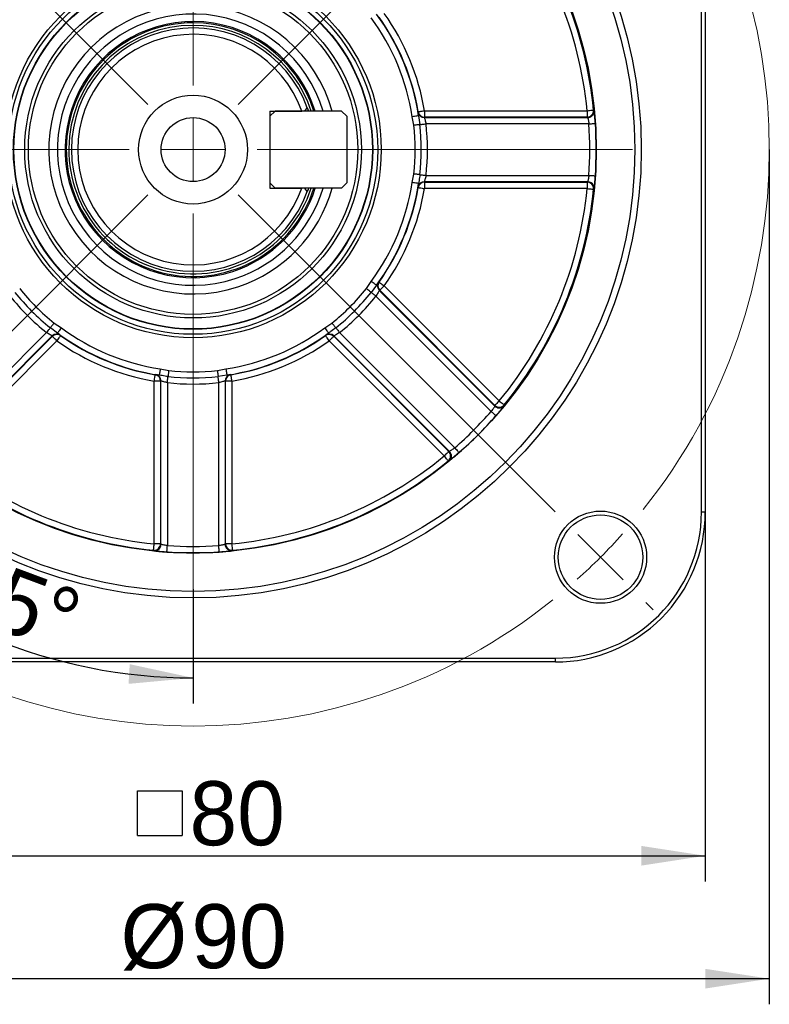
# Model space of a CAD drawing. Header units: millimetres. Extents: x 10 to 584, y 10 to 410.
# Tile 16 of 28: x 337 to 395, y 133 to 210. Entities that reach past the tile are written whole.
import ezdxf

# ---------------------------------------------------------------- set-up
doc = ezdxf.new("R2010")
doc.units = ezdxf.units.MM
doc.header["$LTSCALE"] = 2
doc.linetypes.add('SLD-中心线', pattern=[34.29, 30.48, -1.27, 1.27, -1.27])
doc.linetypes.add('SLD-实线', pattern=[0])
doc.layers.add('细实线层', color=7, linetype='SLD-实线')
doc.styles.add('SLDTEXTSTYLE1', font='txt')
doc.dimstyles.new('SLDDIMSTYLE0', dxfattribs={"dimtxt": 5, "dimasz": 5, "dimexe": 0, "dimexo": 0.0625, "dimgap": 1.25, "dimtad": 2, "dimrnd": 1e-09, "dimzin": 12, "dimdsep": 46, "dimtxsty": 'SLDTEXTSTYLE1', "dimsah": 1, "dimcen": 0.09, "dimadec": 0, "dimazin": 3, "dimtfac": 1, "dimtdec": 3, "dimtofl": 0, "dimtmove": 0, "dimatfit": 3, "dimfxl": 1, "dimfrac": 2, "dimtolj": 1, "dimtzin": 12, "dimarcsym": 0})
doc.dimstyles.new('SLDDIMSTYLE13', dxfattribs={"dimtxt": 5, "dimasz": 5, "dimexe": 0, "dimexo": 0.0625, "dimgap": 1.25, "dimtad": 0, "dimtih": 1, "dimtoh": 1, "dimrnd": 1e-09, "dimzin": 12, "dimdsep": 46, "dimtxsty": 'SLDTEXTSTYLE1', "dimsah": 1, "dimcen": 0.09, "dimadec": 0, "dimazin": 3, "dimtfac": 1, "dimtdec": 3, "dimtofl": 0, "dimtmove": 0, "dimatfit": 3, "dimfxl": 1, "dimfrac": 2, "dimtolj": 1, "dimtzin": 12, "dimarcsym": 0})
doc.dimstyles.new('SLDDIMSTYLE14', dxfattribs={"dimtxt": 5, "dimasz": 5, "dimexe": 0, "dimexo": 0.0625, "dimgap": 1.25, "dimtad": 2, "dimdec": 4, "dimlfac": 2, "dimzin": 12, "dimdsep": 46, "dimtxsty": 'SLDTEXTSTYLE1', "dimsah": 1, "dimcen": 0.09, "dimazin": 3, "dimtfac": 1, "dimtdec": 3, "dimtofl": 0, "dimtmove": 0, "dimatfit": 3, "dimfxl": 1, "dimfrac": 2, "dimtolj": 1, "dimtzin": 12, "dimarcsym": 0})

# ---------------------------------------------------------------- blocks, each defined once
blk = doc.blocks.new('SW_SYMBOL_MOD_BOX')
at = {"layer": '细实线层', "color": 0}
for p, q in [((400, 400), (400, 1600)), ((400, 1600), (1600, 1600)), ((1600, 1600), (1600, 400)), ((400, 400), (1600, 400))]:
    blk.add_line(p, q, dxfattribs=at)
blk = doc.blocks.new('_D_12')
at = {"layer": '细实线层'}
for p, q in [((310.137, 171.723), (310.137, 142.894)), ((390.137, 171.723), (390.137, 142.894)), ((310.137, 144.894), (390.137, 144.894))]:
    blk.add_line(p, q, dxfattribs=at)
for points in [[(310.137, 144.894), (315.137, 144.125), (315.137, 145.663)], [(390.137, 144.894), (385.137, 145.663), (385.137, 144.125)]]:
    blk.add_solid(points, dxfattribs=at)
at = {"layer": '细实线层', "xscale": 0.002909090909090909, "yscale": 0.002909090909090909, "zscale": 0.002909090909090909}
blk.add_blockref('SW_SYMBOL_MOD_BOX', (344.627, 145.303), dxfattribs=at)
at = {"layer": '细实线层', "insert": (349.864, 150.712), "char_height": 5, "attachment_point": 1, "style": 'SLDTEXTSTYLE1'}
blk.add_mtext('80', dxfattribs=at)
blk = doc.blocks.new('_D_13')
at = {"layer": '细实线层'}
for p, q in [((305.137, 200.023), (305.137, 133.298)), ((395.137, 200.023), (395.137, 133.298)), ((395.137, 135.298), (305.137, 135.298))]:
    blk.add_line(p, q, dxfattribs=at)
for points in [[(305.137, 135.298), (310.137, 134.529), (310.137, 136.067)], [(395.137, 135.298), (390.137, 136.067), (390.137, 134.529)]]:
    blk.add_solid(points, dxfattribs=at)
at = {"layer": '细实线层', "char_height": 5, "attachment_point": 1, "style": 'SLDTEXTSTYLE1'}
for s, insert in [('%%c', (344.481, 141.116)), ('90', (350.01, 141.116))]:
    blk.add_mtext(s, dxfattribs=dict(at, insert=insert))
blk = doc.blocks.new('_D_14')
at = {"layer": '细实线层'}
blk.add_line((350.137, 165.703), (350.137, 156.782), dxfattribs=at)
blk.add_arc((350.137, 200.023), 41.241, 225, 270, dxfattribs=at)
for points in [[(320.975, 170.861), (324.207, 166.969), (325.227, 168.121)], [(350.137, 158.782), (345.192, 159.851), (345.099, 158.315)]]:
    blk.add_solid(points, dxfattribs=at)
at = {"layer": '细实线层', "insert": (332.318, 168.86), "char_height": 5, "attachment_point": 1, "rotation": 339.5692, "style": 'SLDTEXTSTYLE1'}
blk.add_mtext('45°', dxfattribs=at)
blk = doc.blocks.new('SW_CENTERMARKSYMBOL_0')
at = {"color": 0, "linetype": 'SLD-实线', "lineweight": 18}
for p, q in [((31.82, 36.82), (31.82, 66.14)), ((31.82, 31.82), (31.82, 34.32)), ((26.82, 31.82), (-2.5, 31.82)), ((31.82, 31.82), (29.32, 31.82)), ((31.82, 31.82), (31.82, 29.32)), ((31.82, 31.82), (34.32, 31.82)), ((36.82, 31.82), (66.14, 31.82)), ((31.82, 26.82), (31.82, -2.5)), ((63.64, 0), (61.872, 1.768)), ((63.64, 0), (65.407, -1.768)), ((67.175, -3.536), (67.741, -4.101))]:
    blk.add_line(p, q, dxfattribs=at)
at = {"color": 0, "linetype": 'SLD-中心线', "lineweight": 18}
for p, q in [((3.536, 60.104), (28.284, 35.355)), ((60.104, 60.104), (35.355, 35.355)), ((3.536, 3.536), (28.284, 28.284)), ((60.104, 3.536), (35.355, 28.284))]:
    blk.add_line(p, q, dxfattribs=at)
at = {"color": 0, "linetype": 'SLD-中心线', "lineweight": 0}
for start, end in [(321.3658, 38.63395), (231.36633, 308.63367)]:
    blk.add_arc((31.82, 31.82), 45, start, end, dxfattribs=at)
at = {"color": 0, "linetype": 'SLD-实线', "lineweight": 0}
for centre, radius, start, end in [((31.996, 31.657), 44.76, 314.9878, 318.18815), ((31.986, 31.64), 44.755, 311.81163, 315.01197)]:
    blk.add_arc(centre, radius, start, end, dxfattribs=at)

msp = doc.modelspace()

# ---------------------------------------------------------------- linework, layer by layer
at = {"color": 7, "linetype": 'SLD-实线', "lineweight": 25}
for p, q in [((389.836753, 171.722885), (389.836753, 228.322882)), ((390.13675, 228.322882), (390.13675, 171.722885)), ((356.136751, 203.022882), (356.136751, 197.022881)), ((356.136751, 203.022882), (358.622033, 203.022882)), ((356.536751, 203.022882), (356.136751, 202.622883)), ((361.736751, 203.022882), (356.536751, 203.022882)), ((358.868877, 203.022882), (359.056664, 203.291699)), ((362.136751, 202.622883), (361.736751, 203.022882)), ((368.209012, 203.063104), (368.209012, 202.563177)), ((368.209012, 203.063104), (380.918833, 203.063104)), ((380.918833, 203.063104), (380.918833, 202.563177)), ((356.136751, 202.622883), (356.136751, 197.42288)), ((362.136751, 202.622883), (362.136751, 197.42288)), ((367.379779, 201.926838), (367.249807, 202.588744)), ((367.744261, 202.662881), (367.853867, 201.979186)), ((368.209012, 202.563177), (368.198242, 202.531456)), ((368.198242, 202.531456), (380.95382, 202.531456)), ((380.918833, 202.563177), (368.209012, 202.563177)), ((381.052291, 202.031534), (368.327955, 202.031534)), ((367.249807, 197.457019), (367.379779, 198.118928)), ((368.327955, 198.014233), (381.052291, 198.014233)), ((356.136751, 197.42288), (356.536751, 197.022881)), ((356.136751, 197.022881), (358.622033, 197.022881)), ((361.736751, 197.022881), (356.536751, 197.022881)), ((359.056664, 196.754064), (358.868877, 197.022881)), ((361.736751, 197.022881), (362.136751, 197.42288)), ((380.95382, 197.514306), (368.198242, 197.514306)), ((368.198242, 197.514306), (368.209012, 197.482582)), ((368.209012, 197.482582), (380.918833, 197.482582)), ((368.209012, 197.482582), (368.209012, 196.982663)), ((380.918833, 196.982663), (368.209012, 196.982663)), ((380.918833, 197.482582), (380.918833, 196.982663)), ((363.675713, 189.176518), (364.051848, 189.736459)), ((364.453902, 189.439255), (364.04796, 188.878301)), ((365.06553, 189.39362), (374.05273, 180.406425)), ((373.41767, 179.582629), (364.420206, 188.580092)), ((364.71203, 189.040128), (364.681984, 189.025308)), ((364.681984, 189.025308), (373.701541, 180.005755)), ((373.699231, 180.052924), (364.71203, 189.040128)), ((339.553122, 185.705732), (338.992174, 186.111677)), ((339.290389, 186.483923), (339.850332, 186.107788)), ((360.423171, 186.107788), (360.983114, 186.483923)), ((329.696495, 176.741961), (338.693959, 185.739424)), ((339.139179, 185.477647), (330.119623, 176.458094)), ((330.166794, 176.460403), (339.153994, 185.447599)), ((339.153994, 185.447599), (339.139179, 185.477647)), ((361.134323, 185.477647), (361.119509, 185.447599)), ((361.119509, 185.447599), (370.106708, 176.460403)), ((370.15388, 176.458094), (361.134323, 185.477647)), ((361.579544, 185.739424), (370.577008, 176.741961)), ((339.507494, 185.094106), (330.520295, 176.106903)), ((369.753208, 176.106903), (360.766009, 185.094106)), ((347.57089, 182.909827), (348.232797, 182.779852)), ((352.040706, 182.779852), (352.702613, 182.909827)), ((352.77675, 182.415369), (352.093055, 182.305764)), ((347.596455, 181.950625), (347.096531, 181.950625)), ((347.096531, 169.240798), (347.096531, 181.950625)), ((347.628176, 181.961391), (347.596455, 181.950625)), ((347.596455, 181.950625), (347.596455, 169.240798)), ((347.628176, 169.20581), (347.628176, 181.961391)), ((348.1281, 181.831676), (348.1281, 169.107344)), ((352.145403, 169.107344), (352.145403, 181.831676)), ((352.645327, 181.961391), (352.645327, 169.20581)), ((352.677048, 181.950625), (352.645327, 181.961391)), ((352.677048, 169.240798), (352.677048, 181.950625)), ((353.176972, 181.950625), (352.677048, 181.950625)), ((353.176972, 181.950625), (353.176972, 169.240798)), ((390.13675, 171.722885), (389.836753, 171.722885)), ((347.596455, 169.240798), (347.096531, 169.240798)), ((353.176972, 169.240798), (352.677048, 169.240798)), ((321.836751, 160.322878), (378.436752, 160.322878)), ((378.436752, 160.02288), (321.836751, 160.02288)), ((378.436752, 160.02288), (378.436752, 160.322878))]:
    msp.add_line(p, q, dxfattribs=at)
at = {"color": 8, "linetype": 'SLD-实线', "lineweight": 25}
msp.add_line((359.056664, 203.291699), (359.15063, 203.022882), dxfattribs=at)
at = {"color": 7, "linetype": 'SLD-实线', "lineweight": 25, "flags": 128}
for points in [[(367.715959, 202.980157), (367.726164, 202.981874), (367.754718, 202.98668), (367.800538, 202.994387), (367.861882, 203.004706), (367.936419, 203.017246), (368.021317, 203.031528), (368.113346, 203.047007), (368.209012, 203.063104)], [(380.918833, 203.063104), (381.014841, 203.072585), (381.107239, 203.081712), (381.192559, 203.090138), (381.267591, 203.097548), (381.329512, 203.103665), (381.376004, 203.108254), (381.405311, 203.111149), (381.416334, 203.11224)], [(381.416334, 203.11224), (381.435616, 203.094478), (381.451378, 203.079953)], [(367.744261, 202.662881), (367.734028, 202.661346), (367.705392, 202.657051), (367.659442, 202.650163), (367.597923, 202.640939), (367.523175, 202.62973), (367.438037, 202.616967), (367.345745, 202.603127), (367.249807, 202.588744)], [(367.853867, 201.979186), (367.824445, 201.975937), (367.783908, 201.97146), (367.73327, 201.965868), (367.673796, 201.9593), (367.606973, 201.951924), (367.534472, 201.943919), (367.458105, 201.935485), (367.379779, 201.926838)], [(367.853867, 201.979186), (367.883289, 201.982434), (367.923826, 201.986908), (367.974464, 201.9925), (368.033938, 201.999068), (368.100761, 202.006448), (368.173262, 202.014453), (368.249631, 202.022884), (368.327955, 202.031534)], [(381.052291, 202.031534), (381.148564, 202.037788), (381.241215, 202.043809), (381.32677, 202.049367), (381.402006, 202.054254), (381.464103, 202.058289), (381.510718, 202.061317), (381.540107, 202.063228), (381.551163, 202.063947)], [(367.853867, 198.066581), (367.824445, 198.069829), (367.783908, 198.074307), (367.73327, 198.079895), (367.673796, 198.086459), (367.606973, 198.093842), (367.534472, 198.101844), (367.458105, 198.110278), (367.379779, 198.118928)], [(367.853867, 198.066581), (367.883289, 198.063332), (367.923826, 198.058854), (367.974464, 198.053259), (368.033938, 198.046695), (368.100761, 198.039319), (368.173262, 198.03131), (368.249631, 198.022875), (368.327955, 198.014233)], [(381.052291, 198.014233), (381.148564, 198.007974), (381.241215, 198.001954), (381.32677, 197.996396), (381.402006, 197.991509), (381.464103, 197.98747), (381.510718, 197.984445), (381.540107, 197.982538), (381.551163, 197.981815)], [(367.744261, 197.382885), (367.734028, 197.38442), (367.705392, 197.388712), (367.659442, 197.395604), (367.597923, 197.404827), (367.523175, 197.416033), (367.438037, 197.428796), (367.345745, 197.442632), (367.249807, 197.457019)], [(367.715959, 197.065603), (367.726164, 197.063889), (367.754718, 197.059083), (367.800538, 197.051379), (367.861882, 197.04106), (367.936419, 197.028521), (368.021317, 197.014238), (368.113346, 196.998756), (368.209012, 196.982663)], [(380.918833, 196.982663), (381.014841, 196.973178), (381.107239, 196.964051), (381.192559, 196.955625), (381.267591, 196.948219), (381.329512, 196.942102), (381.376004, 196.937505), (381.405311, 196.934614), (381.416334, 196.933526)], [(364.04796, 188.878301), (364.024857, 188.896808), (363.993028, 188.922312), (363.953268, 188.954163), (363.90657, 188.991572), (363.854102, 189.033608), (363.797175, 189.079213), (363.737213, 189.127247), (363.675713, 189.176518)], [(364.453902, 189.439255), (364.445581, 189.445402), (364.422296, 189.462613), (364.384933, 189.49024), (364.33491, 189.527217), (364.27413, 189.572144), (364.204902, 189.623322), (364.129857, 189.678791), (364.051848, 189.736459)], [(364.658238, 189.683612), (364.666668, 189.677614), (364.690255, 189.660821), (364.728106, 189.633872), (364.77878, 189.597789), (364.840351, 189.55395), (364.910482, 189.504016), (364.986504, 189.449887), (365.06553, 189.39362)], [(365.06553, 189.39362), (364.997312, 189.325403), (364.931658, 189.259748), (364.871034, 189.199131), (364.817722, 189.145814), (364.773721, 189.101818), (364.740688, 189.068783), (364.719864, 189.047958), (364.71203, 189.040128)], [(364.04796, 188.878301), (364.071061, 188.859794), (364.102891, 188.834298), (364.142651, 188.802447), (364.189348, 188.765037), (364.241816, 188.723001), (364.298743, 188.677396), (364.358706, 188.629355), (364.420206, 188.580092)], [(338.693959, 185.739424), (338.743228, 185.800928), (338.791265, 185.86089), (338.83687, 185.91782), (338.878904, 185.970287), (338.916315, 186.01698), (338.948167, 186.056744), (338.973667, 186.088573), (338.992174, 186.111677)], [(339.290389, 186.483923), (339.24112, 186.422418), (339.193082, 186.362456), (339.147477, 186.305534), (339.105444, 186.253067), (339.068034, 186.206366), (339.036181, 186.166603), (339.010682, 186.134774), (338.992174, 186.111677)], [(339.850332, 186.107788), (339.792665, 186.029773), (339.73719, 185.95473), (339.686015, 185.8855), (339.641084, 185.824725), (339.604106, 185.774702), (339.576486, 185.737337), (339.559273, 185.714054), (339.553122, 185.705732)], [(360.423171, 186.107788), (360.480838, 186.029773), (360.536313, 185.95473), (360.587489, 185.8855), (360.632419, 185.824725), (360.669397, 185.774702), (360.697017, 185.737337), (360.71423, 185.714054), (360.72038, 185.705732)], [(361.281329, 186.111677), (361.262822, 186.134774), (361.237322, 186.166603), (361.20547, 186.206366), (361.168059, 186.253067), (361.126025, 186.305534), (361.08042, 186.362456), (361.032383, 186.422418), (360.983114, 186.483923)], [(361.281329, 186.111677), (361.299836, 186.088573), (361.325336, 186.056744), (361.357188, 186.01698), (361.394599, 185.970287), (361.436633, 185.91782), (361.482238, 185.86089), (361.530275, 185.800928), (361.579544, 185.739424)], [(339.507494, 185.094106), (339.439276, 185.162324), (339.373621, 185.227979), (339.312999, 185.288596), (339.259685, 185.341913), (339.215685, 185.385908), (339.182652, 185.418944), (339.161827, 185.439769), (339.153994, 185.447599)], [(339.507494, 185.094106), (339.56376, 185.173127), (339.617888, 185.249153), (339.66782, 185.319278), (339.71166, 185.38085), (339.747739, 185.431528), (339.774689, 185.469377), (339.791483, 185.492966), (339.797485, 185.501392)], [(360.766009, 185.094106), (360.709743, 185.173127), (360.655615, 185.249153), (360.605682, 185.319278), (360.561844, 185.38085), (360.525764, 185.431528), (360.498815, 185.469377), (360.48202, 185.492966), (360.476018, 185.501392)], [(361.119509, 185.447599), (361.111675, 185.439769), (361.090851, 185.418944), (361.057818, 185.385908), (361.013818, 185.341913), (360.960505, 185.288596), (360.899882, 185.227979), (360.834227, 185.162324), (360.766009, 185.094106)], [(347.096531, 181.950625), (347.112625, 182.04629), (347.128106, 182.13832), (347.142388, 182.223212), (347.154927, 182.297747), (347.165247, 182.359095), (347.172955, 182.404916), (347.177759, 182.433467), (347.179475, 182.443674)], [(347.57089, 182.909827), (347.556505, 182.813886), (347.542667, 182.721596), (347.529902, 182.636458), (347.518694, 182.561706), (347.509471, 182.500194), (347.502581, 182.454239), (347.498288, 182.425607), (347.496753, 182.415369)], [(348.1281, 181.831676), (348.136749, 181.910004), (348.145181, 181.986372), (348.153187, 182.058874), (348.160565, 182.125698), (348.167132, 182.185169), (348.172723, 182.235803), (348.177199, 182.276342), (348.180448, 182.305764)], [(348.232797, 182.779852), (348.224148, 182.701531), (348.215716, 182.625163), (348.20771, 182.552661), (348.200332, 182.485837), (348.193765, 182.426366), (348.188173, 182.375725), (348.183697, 182.335186), (348.180448, 182.305764)], [(352.040706, 182.779852), (352.049355, 182.701531), (352.057787, 182.625163), (352.065793, 182.552661), (352.073171, 182.485837), (352.079738, 182.426366), (352.08533, 182.375725), (352.089806, 182.335186), (352.093055, 182.305764)], [(352.145403, 181.831676), (352.136754, 181.910004), (352.128322, 181.986372), (352.120316, 182.058874), (352.112938, 182.125698), (352.106371, 182.185169), (352.100779, 182.235803), (352.096303, 182.276342), (352.093055, 182.305764)], [(352.702613, 182.909827), (352.716998, 182.813886), (352.730836, 182.721596), (352.743601, 182.636458), (352.754808, 182.561706), (352.764032, 182.500194), (352.770922, 182.454239), (352.775215, 182.425607), (352.77675, 182.415369)], [(353.176972, 181.950625), (353.160878, 182.04629), (353.145396, 182.13832), (353.131115, 182.223212), (353.118576, 182.297747), (353.108256, 182.359095), (353.100548, 182.404916), (353.095744, 182.433467), (353.094027, 182.443674)], [(374.05273, 180.406425), (373.984512, 180.338207), (373.918857, 180.272553), (373.858234, 180.211927), (373.804921, 180.158618), (373.760922, 180.114615), (373.727888, 180.081579), (373.707064, 180.060755), (373.699231, 180.052924)], [(374.05273, 180.406425), (374.127323, 180.345241), (374.199113, 180.286359), (374.265401, 180.231984), (374.323696, 180.184174), (374.371806, 180.144708), (374.407927, 180.115085), (374.430697, 180.096406), (374.439262, 180.08938)], [(373.41767, 179.582629), (373.490168, 179.518971), (373.559941, 179.457712), (373.624366, 179.401148), (373.681024, 179.351408), (373.727784, 179.310347), (373.762889, 179.279532), (373.785019, 179.260101), (373.793345, 179.252792)], [(370.106708, 176.460403), (370.098876, 176.452573), (370.078052, 176.431749), (370.045018, 176.398713), (370.001018, 176.35471), (369.947704, 176.301401), (369.887082, 176.240775), (369.821427, 176.175121), (369.753208, 176.106903)], [(370.070253, 175.720367), (370.063227, 175.728935), (370.04455, 175.751704), (370.014923, 175.787825), (369.975461, 175.835941), (369.927647, 175.894234), (369.873276, 175.960522), (369.814392, 176.032308), (369.753208, 176.106903)], [(370.106708, 176.460403), (370.130567, 176.459234), (370.15388, 176.458094)], [(370.577008, 176.741961), (370.64066, 176.669467), (370.701918, 176.599692), (370.758483, 176.535267), (370.808229, 176.478613), (370.849283, 176.431853), (370.880105, 176.396746), (370.899536, 176.37461), (370.906845, 176.366288)], [(347.047395, 168.743301), (347.048483, 168.75432), (347.051378, 168.783631), (347.05597, 168.830122), (347.062086, 168.892044), (347.069496, 168.967071), (347.077923, 169.052396), (347.087049, 169.14479), (347.096531, 169.240798)], [(347.596455, 169.240798), (347.612496, 169.223103), (347.628176, 169.20581)], [(352.645327, 169.20581), (352.661007, 169.223103), (352.677048, 169.240798)], [(353.226108, 168.743301), (353.225019, 168.75432), (353.222125, 168.783631), (353.217533, 168.830122), (353.211417, 168.892044), (353.204007, 168.967071), (353.19558, 169.052396), (353.186454, 169.14479), (353.176972, 169.240798)], [(348.095687, 168.608468), (348.096405, 168.619524), (348.098315, 168.648917), (348.101344, 168.695535), (348.105378, 168.757628), (348.110267, 168.832864), (348.115825, 168.918419), (348.121845, 169.011075), (348.1281, 169.107344)], [(352.177816, 168.608468), (352.177097, 168.619524), (352.175188, 168.648917), (352.172159, 168.695535), (352.168125, 168.757628), (352.163236, 168.832864), (352.157678, 168.918419), (352.151658, 169.011075), (352.145403, 169.107344)]]:
    msp.add_lwpolyline(points, dxfattribs=at)
at = {"color": 7, "linetype": 'SLD-实线', "lineweight": 25}
for centre, radius in [((350.136752, 200.022884), 35.000001), ((350.136753, 200.022881), 34.5), ((350.13675, 200.022881), 31.489527), ((350.13675, 200.022883), 14.691121), ((350.136751, 200.022881), 14.419229), ((350.136751, 200.022884), 14.028108), ((350.136751, 200.022882), 14), ((350.13675, 200.022882), 13.142374), ((350.136752, 200.022882), 12.859897), ((350.136752, 200.022879), 4.250001), ((350.136751, 200.022883), 2.499999), ((381.956556, 168.203079), 3.6), ((381.956558, 168.203081), 3.300002)]:
    msp.add_circle(centre, radius, dxfattribs=at)
for centre, radius, start, end in [((350.136779, 200.022895), 31.431745, 5.64056149, 39.35943751), ((350.13678, 200.022891), 30.931822, 5.64056883, 39.35944296), ((350.136751, 200.02288), 11.266217, 15.44320037, 288.06283173), ((350.136783, 200.022894), 18.326165, 9.54920227, 35.450808), ((350.136751, 200.022881), 10.589252, 16.45762934, 288.06283228), ((350.136751, 200.022879), 10.000001, 17.45761804, 288.06282902), ((350.136751, 200.022882), 9.900001, 89.99999535, 342.36029258), ((350.136746, 200.022877), 9.900006, 17.63971843, 89.9999716), ((350.136759, 200.022883), 17.304336, 8.52717483, 36.47283244), ((350.136716, 200.022867), 17.804363, 8.52720876, 36.47279729), ((350.13678, 200.022893), 17.826187, 9.54919211, 35.45080174), ((350.136751, 200.022883), 9.700001, 89.99999887, 341.98424408), ((350.136751, 200.022881), 9.5, 20.12601435, 339.87398565), ((350.13675, 200.022882), 9.700002, 18.0157429, 89.99998978), ((350.136752, 200.022881), 9, 19.47122368, 340.52877632), ((368.19828, 203.031493), 0.500037, 189.46913717, 269.99564657), ((368.209049, 203.063214), 0.500037, 189.56134424, 269.99571436), ((380.918632, 203.063282), 0.500105, 270.02302875, 5.61806386), ((380.953627, 203.031537), 0.50008, 270.02221194, 311.54186466), ((350.13679, 200.022883), 17.347787, 353.69897835, 6.30102165), ((350.136824, 200.022883), 17.824723, 353.69896835, 6.30103165), ((350.136857, 200.022883), 18.301659, 353.69895886, 6.30104114), ((350.137054, 200.022883), 30.980423, 356.28255625, 3.71744375), ((350.136338, 200.022881), 31.481061, 356.28263623, 3.71736377), ((350.136728, 200.0229), 10.000028, 288.0629194, 342.54233018), ((350.136734, 200.022897), 10.589272, 288.06289226, 343.54231635), ((350.136756, 200.022875), 11.266211, 288.06281878, 344.55683033), ((350.136723, 200.022889), 17.304374, 323.52720229, 351.47280998), ((350.136805, 200.022863), 17.804269, 323.52712784, 351.47286612), ((350.136728, 200.022887), 17.826241, 324.54923863, 350.45076752), ((350.136701, 200.022896), 18.32625, 324.54926191, 350.45076759), ((368.198279, 197.014271), 0.500035, 90.00427692, 170.53144329), ((368.209043, 196.982552), 0.500029, 90.00353471, 170.43940668), ((350.136753, 200.022883), 30.93185, 320.64057369, 354.35942362), ((350.136783, 200.022866), 31.431741, 320.64056134, 354.35944862), ((380.918633, 196.98248), 0.500102, 354.38249493, 89.97718619), ((380.953656, 197.014314), 0.499993, 56.96940252, 89.98111001), ((350.13676, 200.022908), 17.347849, 218.6990451, 231.30103417), ((350.13682, 200.022831), 17.347741, 308.69892632, 321.30099441), ((365.035586, 189.378861), 0.500034, 144.46853109, 224.99600622), ((365.065624, 189.393676), 0.500026, 144.56063138, 224.99629843), ((350.136725, 200.02283), 18.30171, 218.69891046, 231.30097683), ((350.136962, 200.023122), 17.825111, 218.69917927, 231.30095574), ((350.136541, 200.023122), 17.825111, 308.69904426, 321.30082073), ((350.136778, 200.02283), 18.30171, 308.69902317, 321.30108954), ((350.136723, 200.022811), 17.304269, 233.52710717, 261.47288292), ((350.13678, 200.022811), 17.304269, 278.52711781, 306.47289271), ((339.492731, 185.124046), 0.500033, 54.46856892, 134.99599564), ((339.507546, 185.094009), 0.500025, 54.56019447, 134.99696837), ((350.136771, 200.022914), 17.804363, 233.52718403, 261.4727779), ((350.136727, 200.022833), 17.826165, 234.54919532, 260.45083487), ((350.136729, 200.02292), 17.804368, 278.52722678, 306.47281129), ((350.136776, 200.022832), 17.826164, 279.54916435, 305.45080482), ((360.765956, 185.094009), 0.500025, 45.00303163, 125.43980553), ((360.780772, 185.124046), 0.500033, 45.00400436, 125.53143108), ((350.136687, 200.022729), 18.326033, 234.54909968, 260.45090124), ((350.136815, 200.022733), 18.326038, 279.54909914, 305.45089622), ((347.096416, 181.950582), 0.500039, 0.00490396, 80.43851165), ((347.128133, 181.96135), 0.500043, 0.00471236, 46.33685561), ((350.136751, 200.023432), 17.825344, 263.6991873, 276.3008127), ((350.136751, 200.023765), 17.348705, 263.69931346, 276.30068654), ((353.145354, 181.961359), 0.500027, 99.4680302, 179.99638261), ((353.177087, 181.950582), 0.500039, 99.56152392, 179.99507625), ((350.136751, 200.023098), 18.301981, 263.69906763, 276.30093237), ((374.052717, 180.406698), 0.500108, 225.02335662, 320.61713856), ((374.054976, 180.359425), 0.499999, 225.01903187, 266.54540824), ((350.135848, 200.023742), 30.981968, 311.28279241, 318.7173203), ((350.136271, 200.023335), 31.481306, 311.28270369, 318.71737026), ((350.13674, 200.02284), 30.931811, 230.64054525, 264.35943709), ((350.136763, 200.02284), 30.931812, 275.64056355, 309.35945468), ((369.752931, 176.106915), 0.500113, 309.38298307, 44.97656427), ((369.800149, 176.104632), 0.500061, 11.97067864, 44.97815392), ((350.136721, 200.022836), 31.431724, 230.64056985, 264.3594692), ((350.136782, 200.022836), 31.431724, 275.6405308, 309.35943015), ((378.436744, 171.722886), 11.400008, 270.0000364, 359.99999168), ((378.436753, 171.722878), 11.699997, 269.99999244, 0.00003493), ((347.096355, 169.240998), 0.5001, 264.38170534, 359.97708942), ((347.12819, 169.205984), 0.499987, 331.60329364, 359.98005782), ((353.145381, 169.206001), 0.500055, 180.02181471, 222.25673358), ((353.177148, 169.240998), 0.5001, 180.02291874, 275.6182865), ((350.136751, 200.023236), 31.481004, 266.28263284, 273.71736716), ((350.136751, 200.022609), 30.98045, 266.28255792, 273.71744208)]:
    msp.add_arc(centre, radius, start, end, dxfattribs=at)
at = {"color": 8, "linetype": 'SLD-实线', "lineweight": 25}
for centre, radius, start, end in [((380.953642, 203.031554), 0.500083, 311.53919107, 5.5538699), ((380.95356, 197.014174), 0.500162, 354.45090905, 56.96891618), ((347.12821, 181.961487), 0.499891, 46.33236583, 80.53639549), ((374.055044, 180.359501), 0.500079, 266.53813503, 320.55332461), ((369.800126, 176.104602), 0.500089, 309.44625363, 11.97357631), ((347.128068, 169.206014), 0.500107, 264.44741905, 331.60694312), ((353.145424, 169.205973), 0.500068, 222.25111533, 275.55418388)]:
    msp.add_arc(centre, radius, start, end, dxfattribs=at)
at = {"color": 7, "linetype": 'SLD-实线', "lineweight": 25}
for points, knots in [([(359.056664, 203.291699), (359.064311, 203.270513), (359.094456, 203.187), (359.12807, 203.098164), (359.14822, 203.028697), (359.149907, 203.022882)], [0, 0, 0, 0, 0.237487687, 0.93616512, 1, 1, 1, 1]), ([(367.705057, 202.949229), (367.707058, 202.954901), (367.710697, 202.965209), (367.714326, 202.97552), (367.715959, 202.980157)], [0, 0, 0, 0, 0.550276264, 1, 1, 1, 1]), ([(367.705057, 202.949229), (367.705662, 202.941949), (367.709675, 202.893679), (367.725671, 202.798554), (367.737757, 202.710348), (367.744261, 202.662881)], [0, 0, 0, 0, 0.075812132, 0.502654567, 1, 1, 1, 1]), ([(368.198242, 202.531456), (368.198883, 202.52771), (368.203192, 202.502527), (368.22369, 202.441342), (368.252639, 202.333919), (368.291155, 202.192345), (368.315229, 202.087143), (368.327955, 202.031534)], [0, 0, 0, 0, 0.022065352, 0.148308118, 0.373303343, 0.668735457, 1, 1, 1, 1]), ([(380.95382, 202.531456), (380.948058, 202.536684), (380.936398, 202.54726), (380.924733, 202.557831), (380.918833, 202.563177)], [0, 0, 0, 0, 0.494216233, 1, 1, 1, 1]), ([(380.95382, 202.531456), (380.957918, 202.5212), (380.972654, 202.484314), (380.988854, 202.402673), (381.014713, 202.28083), (381.035831, 202.152003), (381.047644, 202.065549), (381.052291, 202.031534)], [0, 0, 0, 0, 0.064860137, 0.233247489, 0.486995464, 0.798158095, 1, 1, 1, 1]), ([(381.551163, 202.063947), (381.54649, 202.133061), (381.534634, 202.308403), (381.512098, 202.569584), (381.49408, 202.766345), (381.482923, 202.856732), (381.482354, 202.86135)], [0, 0, 0, 0, 0.259622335, 0.658662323, 0.982561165, 1, 1, 1, 1]), ([(367.853867, 198.066581), (367.831129, 197.912147), (367.797506, 197.683771), (367.757284, 197.456477), (367.744261, 197.382885)], [0, 0, 0, 0, 0.676229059, 1, 1, 1, 1]), ([(368.327955, 198.014233), (368.319927, 197.978775), (368.300058, 197.891018), (368.266631, 197.761958), (368.233712, 197.640966), (368.209186, 197.56242), (368.200557, 197.524485), (368.198242, 197.514306)], [0, 0, 0, 0, 0.2111222, 0.522528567, 0.77410762, 0.939389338, 1, 1, 1, 1]), ([(381.052291, 198.014233), (381.044493, 197.958908), (381.029747, 197.854285), (381.005088, 197.712307), (380.979692, 197.605883), (380.967813, 197.541649), (380.955805, 197.518185), (380.95382, 197.514306)], [0, 0, 0, 0, 0.328506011, 0.621231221, 0.845315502, 0.974428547, 1, 1, 1, 1]), ([(381.474165, 197.113532), (381.474403, 197.115266), (381.484988, 197.19245), (381.501808, 197.369633), (381.528789, 197.657196), (381.543415, 197.869393), (381.551163, 197.981815)], [0, 0, 0, 0, 0.006020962, 0.268094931, 0.612237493, 1, 1, 1, 1]), ([(359.14993, 197.022881), (359.148299, 197.017257), (359.128256, 196.948149), (359.094643, 196.859309), (359.064437, 196.775604), (359.056664, 196.754064)], [0, 0, 0, 0, 0.061731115, 0.758555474, 1, 1, 1, 1]), ([(367.744261, 197.382885), (367.741116, 197.360434), (367.730509, 197.284732), (367.715471, 197.189535), (367.707272, 197.116312), (367.705057, 197.09653)], [0, 0, 0, 0, 0.235303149, 0.793413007, 1, 1, 1, 1]), ([(367.715959, 197.065603), (367.713962, 197.071275), (367.710334, 197.081586), (367.706694, 197.091893), (367.705057, 197.09653)], [0, 0, 0, 0, 0.550162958, 1, 1, 1, 1]), ([(380.918833, 197.482582), (380.924733, 197.487928), (380.936399, 197.498499), (380.948058, 197.509078), (380.95382, 197.514306)], [0, 0, 0, 0, 0.505756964, 1, 1, 1, 1]), ([(381.225178, 197.432037), (381.259423, 197.406818), (381.325241, 197.358349), (381.390923, 197.263462), (381.428671, 197.175679), (381.444194, 197.114673), (381.447602, 197.084609), (381.448304, 197.078418)], [0, 0, 0, 0, 0.2939457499, 0.5649438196, 0.7896330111, 0.9566726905, 1, 1, 1, 1]), ([(381.451378, 196.965809), (381.444955, 196.959888), (381.433278, 196.949122), (381.421592, 196.938366), (381.416334, 196.933526)], [0, 0, 0, 0, 0.550041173, 1, 1, 1, 1]), ([(364.628661, 189.669456), (364.62394, 189.66388), (364.592642, 189.626911), (364.536695, 189.548331), (364.482868, 189.477416), (364.453902, 189.439255)], [0, 0, 0, 0, 0.075820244, 0.502673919, 1, 1, 1, 1]), ([(364.628661, 189.669456), (364.634086, 189.67205), (364.643947, 189.676766), (364.653805, 189.681488), (364.658238, 189.683612)], [0, 0, 0, 0, 0.550244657, 1, 1, 1, 1]), ([(364.681984, 189.025308), (364.679789, 189.022207), (364.665028, 189.001356), (364.636256, 188.943597), (364.580771, 188.847164), (364.507895, 188.719823), (364.450529, 188.628412), (364.420206, 188.580092)], [0, 0, 0, 0, 0.022058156, 0.148300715, 0.373311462, 0.668732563, 1, 1, 1, 1]), ([(361.281329, 186.111677), (361.156051, 186.018554), (360.970789, 185.880844), (360.781627, 185.748562), (360.72038, 185.705732)], [0, 0, 0, 0, 0.67622189, 1, 1, 1, 1]), ([(339.139179, 185.477647), (339.136077, 185.479843), (339.115222, 185.494599), (339.057466, 185.523377), (338.961035, 185.578865), (338.833692, 185.651738), (338.742279, 185.709101), (338.693959, 185.739424)], [0, 0, 0, 0, 0.022061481, 0.148307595, 0.373309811, 0.668733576, 1, 1, 1, 1]), ([(339.783325, 185.530971), (339.777748, 185.535692), (339.740778, 185.566986), (339.662203, 185.622941), (339.591286, 185.676766), (339.553122, 185.705732)], [0, 0, 0, 0, 0.075819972, 0.502658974, 1, 1, 1, 1]), ([(339.783325, 185.530971), (339.78592, 185.525547), (339.790636, 185.515686), (339.79536, 185.505828), (339.797485, 185.501392)], [0, 0, 0, 0, 0.5500754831, 1, 1, 1, 1]), ([(360.476018, 185.501392), (360.478617, 185.506816), (360.48334, 185.516674), (360.488056, 185.526535), (360.490178, 185.530971)], [0, 0, 0, 0, 0.550185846, 1, 1, 1, 1]), ([(360.72038, 185.705732), (360.702281, 185.692081), (360.641252, 185.646052), (360.563303, 185.589376), (360.505731, 185.543394), (360.490178, 185.530971)], [0, 0, 0, 0, 0.2353008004, 0.793412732, 1, 1, 1, 1]), ([(361.579544, 185.739424), (361.548796, 185.720031), (361.472693, 185.672031), (361.357794, 185.604415), (361.248973, 185.542121), (361.17608, 185.503939), (361.143158, 185.48321), (361.134323, 185.477647)], [0, 0, 0, 0, 0.211110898, 0.52251859, 0.774109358, 0.939382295, 1, 1, 1, 1]), ([(347.179475, 182.443674), (347.185147, 182.44567), (347.195459, 182.449297), (347.205765, 182.452937), (347.210402, 182.454574)], [0, 0, 0, 0, 0.550109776, 1, 1, 1, 1]), ([(347.496753, 182.415369), (347.474302, 182.418517), (347.398601, 182.429132), (347.303405, 182.444162), (347.230183, 182.45236), (347.210402, 182.454574)], [0, 0, 0, 0, 0.235306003, 0.793422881, 1, 1, 1, 1]), ([(348.180448, 182.305764), (348.026017, 182.328505), (347.797642, 182.362136), (347.570346, 182.402349), (347.496753, 182.415369)], [0, 0, 0, 0, 0.676222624, 1, 1, 1, 1]), ([(353.063101, 182.454574), (353.055819, 182.453969), (353.007549, 182.449957), (352.912422, 182.433963), (352.824217, 182.421875), (352.77675, 182.415369)], [0, 0, 0, 0, 0.075822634, 0.502660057, 1, 1, 1, 1]), ([(353.063101, 182.454574), (353.068772, 182.452571), (353.079078, 182.448931), (353.08939, 182.445305), (353.094027, 182.443674)], [0, 0, 0, 0, 0.550259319, 1, 1, 1, 1]), ([(348.1281, 181.831676), (348.092644, 181.839705), (348.004889, 181.859579), (347.875829, 181.893006), (347.754837, 181.925926), (347.67629, 181.950447), (347.638355, 181.959075), (347.628176, 181.961391)], [0, 0, 0, 0, 0.211115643, 0.522524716, 0.774110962, 0.939387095, 1, 1, 1, 1]), ([(352.645327, 181.961391), (352.64158, 181.960751), (352.616396, 181.956451), (352.555214, 181.935935), (352.447788, 181.906996), (352.306215, 181.868475), (352.201013, 181.844401), (352.145403, 181.831676)], [0, 0, 0, 0, 0.022061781, 0.148308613, 0.373307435, 0.668731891, 1, 1, 1, 1]), ([(373.701541, 180.005755), (373.697185, 179.995605), (373.681521, 179.959103), (373.63525, 179.889918), (373.567376, 179.785479), (373.491217, 179.67945), (373.438436, 179.609967), (373.41767, 179.582629)], [0, 0, 0, 0, 0.064859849, 0.233249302, 0.486996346, 0.798160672, 1, 1, 1, 1]), ([(373.701541, 180.005755), (373.701162, 180.013526), (373.700396, 180.029249), (373.699622, 180.044972), (373.699231, 180.052924)], [0, 0, 0, 0, 0.4942311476, 1, 1, 1, 1]), ([(374.439262, 180.08938), (374.439622, 180.080651), (374.440278, 180.064781), (374.440923, 180.048911), (374.441214, 180.041771)], [0, 0, 0, 0, 0.5500822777, 1, 1, 1, 1]), ([(373.793345, 179.252792), (373.838911, 179.304965), (373.954516, 179.437333), (374.123269, 179.637947), (374.249637, 179.789835), (374.305677, 179.861622), (374.30854, 179.865289)], [0, 0, 0, 0, 0.2596192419, 0.658668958, 0.9825630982, 1, 1, 1, 1]), ([(370.577008, 176.741961), (370.532373, 176.708357), (370.447966, 176.644809), (370.33014, 176.561848), (370.236926, 176.50456), (370.183108, 176.467534), (370.158026, 176.459433), (370.15388, 176.458094)], [0, 0, 0, 0, 0.328504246, 0.621223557, 0.845316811, 0.974426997, 1, 1, 1, 1]), ([(370.287584, 176.208037), (370.293967, 176.165992), (370.306236, 176.085181), (370.285579, 175.971644), (370.250202, 175.882881), (370.218046, 175.828763), (370.199194, 175.805097), (370.195311, 175.800222)], [0, 0, 0, 0, 0.293935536, 0.564937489, 0.789627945, 0.956668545, 1, 1, 1, 1]), ([(370.238427, 175.806764), (370.239823, 175.807822), (370.301915, 175.854878), (370.439047, 175.968335), (370.661489, 176.15256), (370.821873, 176.292269), (370.906845, 176.366288)], [0, 0, 0, 0, 0.006025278, 0.268099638, 0.612235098, 1, 1, 1, 1]), ([(370.11786, 175.718423), (370.109132, 175.718777), (370.093263, 175.719421), (370.077394, 175.720074), (370.070253, 175.720367)], [0, 0, 0, 0, 0.549978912, 1, 1, 1, 1]), ([(348.1281, 169.107344), (348.072775, 169.115139), (347.968153, 169.12988), (347.826178, 169.154551), (347.719753, 169.179935), (347.65552, 169.191821), (347.632056, 169.203825), (347.628176, 169.20581)], [0, 0, 0, 0, 0.328506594, 0.621226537, 0.845318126, 0.974423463, 1, 1, 1, 1]), ([(352.645327, 169.20581), (352.63507, 169.201714), (352.598182, 169.186983), (352.516543, 169.170774), (352.394699, 169.144919), (352.265873, 169.123798), (352.179418, 169.11199), (352.145403, 169.107344)], [0, 0, 0, 0, 0.06485624, 0.233250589, 0.486995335, 0.798160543, 1, 1, 1, 1]), ([(347.079679, 168.708253), (347.073759, 168.714678), (347.062995, 168.726358), (347.052236, 168.738043), (347.047395, 168.743301)], [0, 0, 0, 0, 0.550010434, 1, 1, 1, 1]), ([(347.564466, 168.970871), (347.561145, 168.961822), (347.541783, 168.909064), (347.472128, 168.83876), (347.378055, 168.768315), (347.289417, 168.731031), (347.228549, 168.715437), (347.19848, 168.712032), (347.192286, 168.71133)], [0, 0, 0, 0, 0.060998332, 0.355643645, 0.602960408, 0.808012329, 0.96045477, 1, 1, 1, 1]), ([(347.227401, 168.685469), (347.229135, 168.68523), (347.306315, 168.674597), (347.483507, 168.65785), (347.771065, 168.630839), (347.983263, 168.616215), (348.095687, 168.608468)], [0, 0, 0, 0, 0.0060254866, 0.2680991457, 0.6122332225, 1, 1, 1, 1]), ([(352.177816, 168.608468), (352.24693, 168.613142), (352.422273, 168.625001), (352.683453, 168.647543), (352.880217, 168.66553), (352.9706, 168.67671), (352.975218, 168.677281)], [0, 0, 0, 0, 0.259624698, 0.658665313, 0.982560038, 1, 1, 1, 1]), ([(353.226108, 168.743301), (353.220189, 168.736873), (353.209429, 168.725189), (353.198666, 168.713508), (353.193824, 168.708253)], [0, 0, 0, 0, 0.550125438, 1, 1, 1, 1])]:
    msp.add_open_spline(points, degree=3, knots=knots, dxfattribs=at)
at = {"color": 8, "linetype": 'SLD-实线', "lineweight": 25}
for points, knots in [([(381.482354, 202.86135), (381.477153, 202.913437), (381.469831, 202.986772), (381.455523, 203.05902), (381.451378, 203.079953)], [0, 0, 0, 0, 0.710264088, 1, 1, 1, 1]), ([(381.451378, 196.965809), (381.453377, 196.973734), (381.465581, 197.0221), (381.470256, 197.071896), (381.474165, 197.113532)], [0, 0, 0, 0, 0.163844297, 1, 1, 1, 1]), ([(374.30854, 179.865289), (374.341694, 179.905799), (374.388371, 179.962834), (374.429343, 180.024039), (374.441214, 180.041771)], [0, 0, 0, 0, 0.710277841, 1, 1, 1, 1]), ([(370.11786, 175.718423), (370.124878, 175.722613), (370.167706, 175.748184), (370.206222, 175.780088), (370.238427, 175.806764)], [0, 0, 0, 0, 0.163860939, 1, 1, 1, 1]), ([(347.079679, 168.708253), (347.087604, 168.706254), (347.13597, 168.69405), (347.185765, 168.689377), (347.227401, 168.685469)], [0, 0, 0, 0, 0.163855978, 1, 1, 1, 1]), ([(352.975218, 168.677281), (353.027306, 168.682483), (353.100641, 168.689806), (353.172891, 168.704109), (353.193824, 168.708253)], [0, 0, 0, 0, 0.71026726, 1, 1, 1, 1])]:
    msp.add_open_spline(points, degree=3, knots=knots, dxfattribs=at)

# ---------------------------------------------------------------- block references
at = {"color": 7, "linetype": 'Continuous', "lineweight": 0}
msp.add_blockref('SW_CENTERMARKSYMBOL_0', (318.316946, 168.203074), dxfattribs=at)

# ---------------------------------------------------------------- dimensions: what is measured, and where the dimension line sits
at = {"layer": '细实线层'}
dim = msp.add_angular_dim_2l(base=(334.354421, 161.920967), line1=((350.136751, 234.342687), (350.136751, 165.703077)), line2=((322.418166, 172.304296), (314.215727, 164.101857)), dimstyle='SLDDIMSTYLE14', dxfattribs=at)
dim.commit()
dim.dimension.update_dxf_attribs({"geometry": '_D_14', "text_midpoint": (335.740441, 161.375966), "dimtype": 162})
for base, p1, p2, text, dimstyle, picture, middle in [((305.136751, 139.707533), (395.136751, 200.022882), (305.136751, 200.022882), '%%c<>', 'SLDDIMSTYLE13', '_D_13', (350.155035, 139.707533)), ((390.136751, 144.894081), (310.136751, 171.722882), (390.136751, 171.722882), '{\\fGDT;o}<>', 'SLDDIMSTYLE0', '_D_12', (350.155035, 144.894081))]:
    dim = msp.add_linear_dim(base=base, p1=p1, p2=p2, angle=0, text=text, dimstyle=dimstyle, dxfattribs=at)
    dim.commit()
    dim.dimension.update_dxf_attribs({"geometry": picture, "text_midpoint": middle, "dimtype": 160})

doc.saveas('drawing.dxf')
